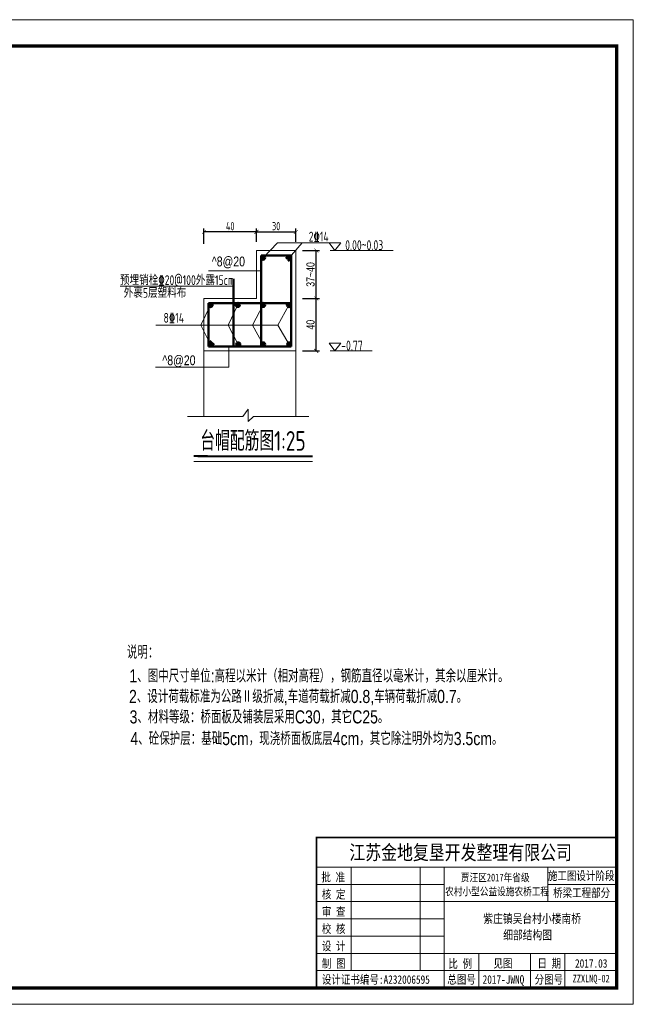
# Model space of a CAD drawing. Header units: inches. Extents: x 112594 to 193184, y 44995 to 116598.
# Tile 46 of 153: x 119210 to 121080, y 81913 to 84914. Entities that reach past the tile are written whole.
import ezdxf

# ---------------------------------------------------------------- set-up
doc = ezdxf.new("R2010")
doc.units = ezdxf.units.IN
doc.header["$MEASUREMENT"] = 0
doc.layers.get('0').update_dxf_attribs({"lineweight": 15})
doc.layers.add('1', color=7, linetype='Continuous')
for name, color, linetype, lineweight in [('BM1', 7, 'Continuous', 15), ('文字', 7, 'Continuous', 20), ('轮廓线', 1, 'Continuous', 40), ('配筋1', 1, 'Continuous', 50)]:
    doc.layers.add(name, color=color, linetype=linetype, lineweight=lineweight)
doc.styles.add('DIM_FONT', font='hztxt_e.shx', dxfattribs={"width": 0.8, "bigfont": 'hztxt.shx'})
doc.styles.add('hz-e', font='hztxt_e.shx', dxfattribs={"width": 0.75, "bigfont": 'hztxt.shx'})
doc.styles.add('HZTXT', font='tssdeng.shx', dxfattribs={"width": 0.75, "bigfont": 'hztxt.shx'})
doc.styles.add('图框', font='SIMFANG.TTF', dxfattribs={"width": 0.8, "height": 4})
doc.dimstyles.new('0.25', dxfattribs={"dimtxt": 25, "dimasz": 12, "dimexe": 10, "dimexo": 20, "dimgap": 5, "dimtad": 1, "dimdec": 0, "dimlfac": 0.25, "dimzin": 0, "dimdsep": 46, "dimtxsty": 'DIM_FONT', "dimblk": 'ARCHTICK', "dimcen": 0.09, "dimclrt": 7, "dimazin": 2, "dimtfac": 1, "dimtdec": 0, "dimtix": 1, "dimtmove": 2, "dimatfit": 3, "dimfxl": 1, "dimtolj": 1, "dimtzin": 0, "dimarcsym": 0})
doc.dimstyles.new('3', dxfattribs={"dimtxt": 25, "dimasz": 12, "dimexe": 10, "dimexo": 30, "dimgap": 5, "dimtad": 1, "dimdec": 0, "dimzin": 0, "dimdsep": 46, "dimtxsty": 'HZTXT', "dimblk": 'ARCHTICK', "dimcen": 0, "dimclrt": 7, "dimazin": 2, "dimtfac": 1, "dimtdec": 0, "dimtix": 1, "dimtmove": 2, "dimatfit": 3, "dimfxl": 250, "dimtolj": 1, "dimtzin": 0, "dimarcsym": 0})

# ---------------------------------------------------------------- blocks, each defined once
blk = doc.blocks.new('_ArchTick')
at = {"color": 0, "linetype": 'ByBlock', "const_width": 0.15}
blk.add_lwpolyline([(-0.5, -0.5), (0.5, 0.5)], dxfattribs=at)
blk = doc.blocks.new('*D158')
at = {"color": 0, "lineweight": -2}
for p, q in [((119931.4, 84236.3), (119931.4, 84276.9)), ((119931.4, 84266.9), (120051.4, 84266.9)), ((120051.4, 84236.3), (120051.4, 84276.9))]:
    blk.add_line(p, q, dxfattribs=at)
at = {"color": 0, "lineweight": -2, "xscale": 12, "yscale": 12, "zscale": 12, "rotation": 180}
blk.add_blockref('_ArchTick', (119931.4, 84266.9), dxfattribs=at)
at = {"color": 0, "lineweight": -2, "xscale": 12, "yscale": 12, "zscale": 12}
blk.add_blockref('_ArchTick', (120051.4, 84266.9), dxfattribs=at)
at = {"color": 7, "insert": (119991.4, 84284.4), "char_height": 25, "attachment_point": 5, "style": 'HZTXT'}
blk.add_mtext('\\A1;30', dxfattribs=at)
blk = doc.blocks.new('*D159')
at = {"color": 0, "lineweight": -2}
for p, q in [((119771.4, 84230.3), (119771.4, 84276.9)), ((119931.4, 84266.9), (119771.4, 84266.9)), ((119931.4, 84236.3), (119931.4, 84276.9))]:
    blk.add_line(p, q, dxfattribs=at)
at = {"color": 0, "lineweight": -2, "xscale": 12, "yscale": 12, "zscale": 12, "rotation": 180}
blk.add_blockref('_ArchTick', (119771.4, 84266.9), dxfattribs=at)
at = {"color": 0, "lineweight": -2, "xscale": 12, "yscale": 12, "zscale": 12}
blk.add_blockref('_ArchTick', (119931.4, 84266.9), dxfattribs=at)
at = {"color": 7, "insert": (119851.4, 84284.4), "char_height": 25, "attachment_point": 5, "style": 'HZTXT'}
blk.add_mtext('\\A1;40', dxfattribs=at)
blk = doc.blocks.new('*D166')
at = {"color": 0, "lineweight": -2}
for p, q in [((120071.4, 84064.3), (120123.7, 84064.3)), ((120113.7, 83904.3), (120113.7, 84064.3)), ((120071.4, 83904.3), (120123.7, 83904.3))]:
    blk.add_line(p, q, dxfattribs=at)
at = {"color": 0, "lineweight": -2, "xscale": 12, "yscale": 12, "zscale": 12}
for p, rotation in [((120113.7, 84064.3), 90), ((120113.7, 83904.3), 270)]:
    blk.add_blockref('_ArchTick', p, dxfattribs=dict(at, rotation=rotation))
at = {"color": 7, "insert": (120096.2, 83984.3), "char_height": 25, "attachment_point": 5, "rotation": 90, "style": 'DIM_FONT'}
blk.add_mtext('\\A1;40', dxfattribs=at)
blk = doc.blocks.new('*D160')
at = {"color": 0, "lineweight": -2}
for p, q in [((120071.4, 84210.3), (120123.7, 84210.3)), ((120113.7, 84064.3), (120113.7, 84210.3)), ((120071.4, 84064.3), (120123.7, 84064.3))]:
    blk.add_line(p, q, dxfattribs=at)
at = {"color": 0, "lineweight": -2, "xscale": 12, "yscale": 12, "zscale": 12}
for p, rotation in [((120113.7, 84210.3), 90), ((120113.7, 84064.3), 270)]:
    blk.add_blockref('_ArchTick', p, dxfattribs=dict(at, rotation=rotation))
at = {"color": 7, "insert": (120096.2, 84137.3), "char_height": 25, "attachment_point": 5, "rotation": 90, "style": 'DIM_FONT'}
blk.add_mtext('\\A1;37~40', dxfattribs=at)
blk = doc.blocks.new('三角形')
at = {"layer": '轮廓线', "color": 0, "lineweight": 20}
for p, q in [((24441.9, 199232.1), (24477.5, 199232.1)), ((24459.3, 199208.6), (24441.9, 199232.1)), ((24477.5, 199232.1), (24459.3, 199208.6))]:
    blk.add_line(p, q, dxfattribs=at)

msp = doc.modelspace()

# ---------------------------------------------------------------- hatches: boundary and pattern name
at = {"layer": '配筋1'}
for points in [[(119957.57949, 84188.3894, 1), (119945.4088, 84188.3894, 1)], [(120037.35645, 84188.3894, 1), (120025.18576, 84188.3894, 1)], [(119797.57949, 84044.12299, 1), (119785.4088, 84044.12299, 1)], [(119880.64608, 84044.23851, 1), (119868.47539, 84044.23851, 1)], [(119957.57949, 84044.23851, 1), (119945.4088, 84044.23851, 1)], [(120036.57737, 84043.89917, 1), (120024.40667, 84043.89917, 1)], [(119797.57949, 83924.34414, 1), (119785.4088, 83924.34414, 1)], [(119881.91077, 83924.34414, 1), (119869.74007, 83924.34414, 1)], [(119957.57949, 83924.34414, 1), (119945.4088, 83924.34414, 1)], [(120037.31992, 83924.34414, 1), (120025.14922, 83924.34414, 1)]]:
    msp.add_hatch(color=256, dxfattribs=at).paths.add_polyline_path(points)

# ---------------------------------------------------------------- linework, layer by layer
for p, q in [((119995.99071, 84233.7089), (119951.49415, 84188.3894)), ((119995.99071, 84233.7089), (120154.98388, 84233.7089)), ((120031.27111, 84188.3894), (120070.56598, 84233.7089)), ((119931.4088, 84210.25899), (119931.4088, 84064.25899)), ((120051.4088, 84210.25899), (119931.4088, 84210.25899)), ((120051.4088, 84064.25899), (120051.4088, 84210.25899)), ((119945.4088, 84148.44714), (119785.55295, 84148.44714)), ((119791.49415, 84044.09623), (119762.27941, 83982.93768)), ((119931.4088, 84064.25899), (119771.4088, 84064.25899)), ((119771.4088, 84064.25899), (119771.4088, 83904.25899)), ((119874.56073, 84044.23851), (119845.57666, 83982.93768)), ((119951.49415, 84044.23851), (119919.70404, 83982.93768)), ((119996.36905, 83982.93768), (120030.49202, 84043.89917)), ((120051.4088, 83904.25899), (120051.4088, 84064.25899)), ((119791.49415, 83924.34414), (119762.27941, 83982.93768)), ((119875.82542, 83924.34414), (119845.57666, 83982.93768)), ((119951.49415, 83924.34414), (119919.70404, 83982.93768)), ((119996.36905, 83982.93768), (120031.23457, 83924.34414)), ((119771.4088, 83904.25899), (120051.4088, 83904.25899)), ((119771.4088, 83904.25899), (119771.4088, 83704.25899)), ((119847.48606, 83918.25899), (119847.48606, 83854.80939)), ((120051.4088, 83904.25899), (120051.4088, 83704.25899)), ((119889.80281, 83704.25899), (119906.12801, 83727.2822)), ((119906.12801, 83727.2822), (119906.12801, 83689.23256)), ((119771.4088, 83704.25899), (119721.4088, 83704.25899)), ((119721.4088, 83704.25899), (119889.80281, 83704.25899)), ((119906.12801, 83689.23256), (119922.45321, 83704.25899)), ((119922.45321, 83704.25899), (120091.14676, 83704.25899)), ((119782.07235, 83567.7038), (119740.23679, 83567.7038)), ((119752.69765, 83567.7038), (119971.1677, 83567.7038)), ((119971.1677, 83567.7038), (120102.02457, 83567.7038))]:
    msp.add_line(p, q)
at = {"layer": 'BM1', "linetype": 'Continuous'}
for p, q in [((121079.21862, 84913.61018), (116836.39029, 84913.61018)), ((121079.21862, 84913.61018), (121079.21862, 81913.30712)), ((121079.21862, 81913.30712), (116836.39029, 81913.30712))]:
    msp.add_line(p, q, dxfattribs=at)
at = {"layer": 'BM1', "color": 0, "linetype": 'Continuous'}
for p, q in [((121079.21861, 84883.30409), (121079.21861, 81913.30712)), ((121079.21861, 84883.30409), (121079.21861, 81913.30712)), ((121079.21861, 84883.30409), (121079.21861, 81913.30712)), ((121079.21862, 84883.30409), (121079.21862, 81913.30712)), ((121079.21862, 84883.30409), (121079.21862, 81913.30712)), ((120114.57912, 82421.37526), (121029.22372, 82421.37526)), ((120114.57912, 82421.37526), (120114.57912, 81963.30202)), ((120114.57912, 81963.30202), (120114.57912, 82421.37526)), ((120114.57912, 82331.26249), (121029.22372, 82331.26249)), ((120219.71068, 82015.8678), (120219.71068, 82331.26249)), ((120429.97381, 82331.26249), (120429.97381, 82015.8678)), ((120503.5659, 82331.26249), (120503.5659, 81963.30202)), ((120818.96059, 82226.13093), (120818.96059, 82331.26249)), ((120114.57912, 82278.69671), (120503.5659, 82278.69671)), ((120818.96059, 82278.69671), (121029.22372, 82278.69671)), ((120114.57912, 82226.13093), (121029.22372, 82226.13093)), ((120114.57912, 82173.56515), (120503.5659, 82173.56515)), ((120114.57912, 82120.99936), (120503.5659, 82120.99936)), ((120114.57912, 82068.43358), (121029.22372, 82068.43358)), ((120608.69747, 82068.43358), (120608.69747, 81963.30202)), ((120766.39481, 82068.43358), (120766.39481, 81963.30202)), ((120871.52637, 82068.43358), (120871.52637, 82015.8678)), ((120871.52637, 81963.30202), (120871.52637, 82068.43358)), ((120114.57912, 82015.8678), (121029.22372, 82015.8678))]:
    msp.add_line(p, q, dxfattribs=at)
at = {"layer": 'BM1', "color": 0, "linetype": 'Continuous', "const_width": 9.99898}
msp.add_lwpolyline([(117004.23439, 81963.30202), (117004.23439, 84833.30919), (121029.22372, 84833.30919), (121029.22372, 81963.30202)], close=True, dxfattribs=at)
at = {"layer": 'BM1', "color": 0, "linetype": 'Continuous', "const_width": 5.25658}
msp.add_lwpolyline([(121029.22372, 82421.37526), (120114.57912, 82421.37526), (120114.57912, 81963.30202)], dxfattribs=at)
at = {"layer": '文字', "ltscale": 0.5}
for p, q in [((120347.62558, 84210.25899), (120155.94578, 84210.25899)), ((119861.82793, 84102.07128), (119516.36339, 84102.07128)), ((119996.36905, 83982.93768), (119624.25057, 83982.93768)), ((120284.28995, 83904.25899), (120155.94578, 83904.25899)), ((119847.48606, 83854.80939), (119624.10324, 83854.80939))]:
    msp.add_line(p, q, dxfattribs=at)
at = {"layer": '轮廓线'}
for p, q in [((119782.07235, 83583.28955), (119740.23679, 83583.28955)), ((119752.69765, 83583.28955), (119971.1677, 83583.28955)), ((119971.1677, 83583.28955), (120102.02457, 83583.28955))]:
    msp.add_line(p, q, dxfattribs=at)
at = {"layer": '配筋1'}
for p, q in [((120037.4088, 84194.69305), (119945.4088, 84194.69305)), ((119945.4088, 84194.69305), (119945.4088, 83918.25899)), ((120028.93975, 84194.69305), (120020.41388, 84186.24855)), ((120037.4088, 83918.25899), (120037.4088, 84194.69305)), ((120037.4088, 84185.7603), (120028.2748, 84177.97763)), ((119861.82793, 84064.25899), (119861.82793, 84124.25899)), ((119785.4088, 84050.25899), (119785.4088, 83918.25899)), ((119785.4088, 84050.25899), (120037.4088, 84050.25899)), ((119861.82793, 83918.25899), (119861.82793, 84064.25899)), ((119785.4088, 83926.8444), (119793.81387, 83935.40915)), ((119794.02152, 83918.25899), (119802.1843, 83927.05496)), ((119785.4088, 83918.25899), (120037.4088, 83918.25899))]:
    msp.add_line(p, q, dxfattribs=at)
for centre in [(119951.49415, 84188.3894), (120031.27111, 84188.3894), (119791.49414, 84044.12299), (119874.56073, 84044.23851), (119951.49415, 84044.23851), (120030.49202, 84043.89917), (119791.49415, 83924.34414), (119875.82542, 83924.34414), (119951.49415, 83924.34414), (120031.23457, 83924.34414)]:
    msp.add_circle(centre, 6.08535, dxfattribs=at)

# ---------------------------------------------------------------- block references
at = {"layer": '文字', "ltscale": 0.5}
for p in [(95711.26484, -114998.29323), (95711.26484, -115304.29323)]:
    msp.add_blockref('三角形', p, dxfattribs=at)

# ---------------------------------------------------------------- texts
at = {"style": 'hz-e', "width": 0.8}
for s, p in [('说明：', (119536.46524, 82966.35668)), ('1、图中尺寸单位:高程以米计（相对高程），钢筋直径以毫米计，其余以厘米计。', (119544.09343, 82894.03398)), ('2、设计荷载标准为公路Ⅱ级折减,车道荷载折减0.8,车辆荷载折减0.7。', (119543.0491, 82831.39701)), ('3、材料等级：桥面板及铺装层采用C30，其它C25。', (119544.83175, 82769.14028)), ('4、砼保护层：基础5cm，现浇桥面板底层4cm，其它除注明外均为3.5cm。', (119547.25465, 82703.11777))]:
    msp.add_text(s, height=40, dxfattribs=at).set_placement(p)
at = {"layer": '1', "color": 7, "linetype": 'Continuous', "style": '图框', "width": 0.8}
for s, height, p in [('江苏金地复垦开发整理有限公司 ', 44.4121037, (120214.38669, 82353.86228)), ('批 准', 25.907061, (120129.29858, 82287.59514)), ('贾汪区2017年省级', 23.551873, (120554.27891, 82287.92948)), ('农村小型公益设施农桥工程', 23.5518732, (120506.55637, 82245.32163)), ('核 定', 25.907061, (120130.62141, 82235.30127)), ('审 查', 25.907061, (120130.62141, 82182.73549)), ('校 核', 25.907061, (120130.62141, 82130.16971)), ('设 计', 25.907061, (120130.62141, 82077.60393)), ('制 图', 25.907061, (120130.96238, 82024.31057)), ('比 例', 25.907061, (120516.38271, 82024.03268)), ('见图', 25.907061, (120653.70339, 82024.95487)), ('日 期', 25.907061, (120787.69386, 82024.95487)), ('2017.03', 25.907061, (120902.28519, 82024.95487)), ('设计证书编号:A232006595 ', 25.9070605, (120130.63802, 81975.8318)), ('总图号', 25.907061, (120512.97817, 81975.98521)), ('2017-JWNQ', 25.907061, (120620.72638, 81975.98521)), ('分图号', 25.907061, (120778.98447, 81975.98521))]:
    msp.add_text(s, height=height, dxfattribs=at).set_placement(p)
at = {"layer": '1', "color": 7, "linetype": 'Continuous', "char_height": 25.907061, "width": 215.1817481, "attachment_point": 5, "style": '图框'}
for s, insert in [('施工图设计阶段', (120920.96365, 82303.44592)), ('桥梁工程部分', (120922.48256, 82251.35743))]:
    msp.add_mtext(s, dxfattribs=dict(at, insert=insert))
at = {"layer": 'BM1', "color": 0, "linetype": 'Continuous', "style": '图框', "width": 0.8}
msp.add_text('ZZXLNQ-02', height=23, dxfattribs=at).set_placement((120895.34139, 81980.38296))
at = {"layer": '文字', "style": 'HZTXT', "width": 0.75}
msp.add_text('2%%13214', height=30, dxfattribs=at).set_placement((120090.67852, 84237.55799))
at = {"layer": '文字', "ltscale": 0.5, "style": 'HZTXT', "width": 0.75}
for s, p in [('0.00~0.03', (120201.80164, 84211.62557)), ('预埋销栓%%13220@100外露15cm', (119515.38666, 84104.97093)), ('外裹5层塑料布', (119526.71616, 84066.15598)), ('8%%13214', (119648.31126, 83990.14175)), ('-0.77', (120189.70773, 83905.62557))]:
    msp.add_text(s, height=30, dxfattribs=at).set_placement(p)
at = {"layer": '文字', "linetype": 'Continuous', "style": '图框', "width": 0.8}
for s, p in [('紫庄镇吴台村小楼南桥', (120622.84466, 82161.08658)), ('细部结构图', (120683.26293, 82111.03128))]:
    msp.add_text(s, height=27.27551, dxfattribs=at).set_placement(p)
at = {"layer": '文字', "attachment_point": 1}
for s, insert, char_height, width, style in [('^ 8@20', (119795.29478, 84191.87453), 30, 322.9333333, 'DIM_FONT'), ('^ 8@20', (119644.58096, 83890.77268), 30, 322.9333333, 'DIM_FONT'), ('\\pt533.33;台帽配筋图1:25', (119760.30422, 83660.07881), 60, 661.0096552, 'HZTXT')]:
    msp.add_mtext(s, dxfattribs=dict(at, insert=insert, char_height=char_height, width=width, style=style))

# ---------------------------------------------------------------- dimensions: what is measured, and where the dimension line sits
for base, p2, text, picture, middle in [((119771.4088, 84266.88727), (119771.4088, 84200.25899), '40', '*D159', (119851.4088, 84284.38727)), ((120051.4088, 84266.88727), (120051.4088, 84206.25899), '30', '*D158', (119991.4088, 84284.38727))]:
    dim = msp.add_linear_dim(base=base, p1=(119931.4088, 84206.25899), p2=p2, text=text, dimstyle='3')
    dim.commit()
    dim.dimension.update_dxf_attribs({"geometry": picture, "text_midpoint": middle})
for base, p1, p2, text, picture, middle in [((120113.7007491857, 84210.2589942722), (120051.4087986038, 84064.2589942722), (120051.4087986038, 84210.2589942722), '<>~40', '*D160', (120096.2007491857, 84137.2589942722)), ((120113.70075, 84064.25899), (120051.4088, 83904.25899), (120051.4088, 84064.25899), '40', '*D166', (120096.20075, 83984.25899))]:
    dim = msp.add_linear_dim(base=base, p1=p1, p2=p2, angle=90, text=text, dimstyle='0.25')
    dim.commit()
    dim.dimension.update_dxf_attribs({"geometry": picture, "text_midpoint": middle})

doc.saveas('drawing.dxf')
